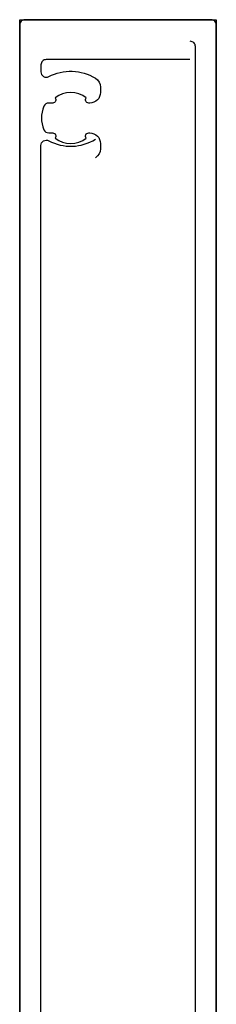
# Model space of a CAD drawing. Header units: millimetres. Extents: x 373037 to 682063, y 76092 to 274210.
# Tile 111 of 256: x 667733 to 667752, y 249702 to 249794. Entities that reach past the tile are written whole.
import ezdxf

# ---------------------------------------------------------------- set-up
doc = ezdxf.new("R2010")
doc.units = ezdxf.units.MM
doc.header["$LTSCALE"] = 100
doc.layers.add('PUDORYS', color=253, linetype='CONTINUOUS')

msp = doc.modelspace()

# ---------------------------------------------------------------- linework, layer by layer
at = {"layer": 'PUDORYS', "color": 252, "true_color": 0x939598}
for points in [[(667751.649, 249670.566), (667751.649, 249793.572, 0.414214), (667751.149, 249794.072), (667733.649, 249794.072, 0.414214), (667733.149, 249793.572), (667733.149, 249675.036, -0.414214)], [(667749.149, 249792.072, -0.414214), (667749.649, 249791.572), (667749.649, 249677.902, -0.414214)], [(667749.149, 249790.326), (667735.649, 249790.326, 0.414214), (667735.149, 249789.826), (667735.149, 249789.163, 0.565741), (667735.883, 249788.722, -0.267763), (667740.278, 249788.569, -0.258777), (667740.749, 249787.721), (667740.749, 249787.236, -0.414214), (667739.749, 249786.236), (667739.643, 249786.236, -0.64518), (667739.418, 249786.735, 0.341732), (667736.48, 249786.735, -0.64518), (667736.255, 249786.236), (667735.887, 249786.236, 0.298217), (667735.428, 249785.936, 0.208712), (667735.428, 249783.736, 0.298217), (667735.887, 249783.436), (667736.255, 249783.436, -0.64518), (667736.48, 249782.938, 0.341732), (667739.418, 249782.938, -0.64518), (667739.643, 249783.436), (667739.749, 249783.436, -0.414214), (667740.749, 249782.436), (667740.749, 249781.952, -0.258777), (667740.278, 249781.104)], [(667735.149, 249688.23), (667735.149, 249782.256, -0.565741), (667735.883, 249782.697, 0.267763), (667740.278, 249782.85)]]:
    msp.add_lwpolyline(points, format="xyb", dxfattribs=at)
at = {"layer": 'PUDORYS', "color": 252, "ltscale": 15, "true_color": 0x939598}
msp.add_lwpolyline([(667751.649, 249675.402), (667733.149, 249675.402), (667733.149, 249794.072), (667751.649, 249794.072)], close=True, dxfattribs=at)

doc.saveas('drawing.dxf')
